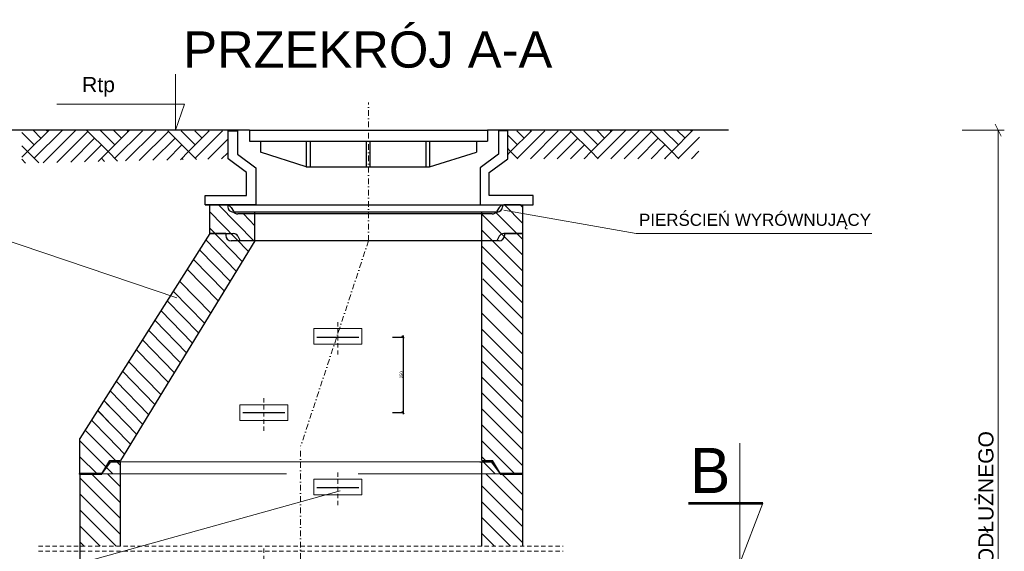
# Model space of a CAD drawing. Header units: millimetres. Extents: x 17183 to 59232, y 4375 to 14942.
# Tile 9 of 12: x 33699 to 36968, y 10484 to 12251. Entities that reach past the tile are written whole.
import ezdxf
from ezdxf.enums import TextEntityAlignment as Align

# ---------------------------------------------------------------- set-up
doc = ezdxf.new("R2010")
doc.units = ezdxf.units.MM
for name, pattern in [('DGN Style 2', [23.51279, 14.107674, -9.405116]), ('DGN Style 3', [857.226944, 612.30496, -244.921984]), ('DGN Style 4', [37.643977, 18.810232, -9.405116, 0.023513, -9.405116])]:
    doc.linetypes.add(name, pattern=pattern)
doc.layers.get('Defpoints').update_dxf_attribs({"color": 6, "lineweight": 30})
for name, color, linetype in [('KONSTR', 1, 'Continuous'), ('OBRYS', 1, 'Continuous'), ('WYMIAROWANIE', 3, 'Continuous')]:
    doc.layers.add(name, color=color, linetype=linetype)
for name, color, linetype, lineweight in [('land_info', 7, 'Continuous', 20), ('landscape', 7, 'Continuous', 20), ('Level 11', 7, 'Continuous', 20), ('Level 22', 7, 'Continuous', 20), ('Level 50', 7, 'Continuous', 20), ('Level 60', 7, 'Continuous', 20), ('Level 62', 7, 'Continuous', 0), ('Level 7', 7, 'Continuous', 0), ('opisy', 7, 'Continuous', 13), ('PRZEKROJE', 1, 'Continuous', 30), ('roads_info', 7, 'Continuous', 20), ('runway_info', 7, 'Continuous', 20), ('seed', 7, 'Continuous', 20)]:
    doc.layers.add(name, color=color, linetype=linetype, lineweight=lineweight)
doc.styles.get("Standard").update_dxf_attribs({"font": 'arial.ttf'})
doc.styles.add('Style-Arial', font='arial.ttf')
doc.styles.add('Style-WORKING_1250', font='WORKING_1250.shx')
doc.dimstyles.new('ISO-25', dxfattribs={"dimtxt": 2.5, "dimasz": 2.5, "dimexe": 1.25, "dimexo": 0.625, "dimtad": 1, "dimtxsty": 'Standard', "dimcen": 2.5, "dimadec": 0, "dimazin": 0, "dimtfac": 1, "dimtmove": 0, "dimatfit": 3, "dimfxl": 1, "dimarcsym": 0})

# ---------------------------------------------------------------- blocks, each defined once
blk = doc.blocks.new('*U15')
at = {"layer": 'Level 50', "color": 7, "linetype": 'Continuous', "lineweight": 53}
blk.add_line((4.92, 0), (-4.92, 0), dxfattribs=at)
at = {"layer": 'Level 50', "color": 7, "linetype": 'Continuous', "lineweight": 13, "extrusion": (0, 0, -1), "flags": 128}
blk.add_lwpolyline([(1.88, 7.98), (1.88, -7.98), (4.92, 0)], dxfattribs=at)
blk = doc.blocks.new('*U18')
at = {"layer": 'Level 62', "linetype": 'Continuous', "lineweight": 13}
for q in [(-3.46, 0), (3.46, 0)]:
    blk.add_line((0, 0), q, dxfattribs=at)
blk = doc.blocks.new('*U17')
at = {"layer": 'Level 62', "linetype": 'Continuous', "lineweight": 13, "extrusion": (0, 0, -1), "flags": 128}
blk.add_lwpolyline([(4.72, 3.04), (4.72, -3.04), (5.7, -0.2), (-8.18, -0.2)], dxfattribs=at)
at = {"layer": 'Level 62', "linetype": 'Continuous', "lineweight": 13}
blk.add_blockref('*U18', (-4.72, -3.04), dxfattribs=at)
blk = doc.blocks.new('_Oblique')
at = {"color": 0, "linetype": 'ByBlock', "lineweight": -2}
blk.add_line((-0.5, -0.5), (0.5, 0.5), dxfattribs=at)
blk = doc.blocks.new('*D19')
at = {"color": 0, "lineweight": -2, "ltscale": 2, "transparency": 16777216}
for p, q in [((34936.6, 11196.5), (34972.9, 11196.5)), ((34971.6, 11201.5), (34971.6, 10940.7)), ((34936.6, 10945.7), (34972.9, 10945.7))]:
    blk.add_line(p, q, dxfattribs=at)
at = {"layer": 'Defpoints', "color": 0, "ltscale": 2, "transparency": 16777216}
for p in [(34734.4, 11196.5), (34488, 10945.7), (34971.6, 10945.7)]:
    blk.add_point(p, dxfattribs=at)
at = {"color": 0, "lineweight": -2, "ltscale": 2, "transparency": 16777216, "xscale": 8, "yscale": 8, "zscale": 8}
for p, rotation in [((34971.6, 11196.5), 90), ((34971.6, 10945.7), 270)]:
    blk.add_blockref('_Oblique', p, dxfattribs=dict(at, rotation=rotation))
at = {"color": 0, "lineweight": 20, "ltscale": 2, "transparency": 16777216, "insert": (34965.9, 11071.1), "char_height": 10, "attachment_point": 5, "rotation": 90}
blk.add_mtext('250', dxfattribs=at)

msp = doc.modelspace()

# ---------------------------------------------------------------- hatches: boundary and pattern name
at = {"layer": 'WYMIAROWANIE'}
h = msp.add_hatch(dxfattribs=at)
h.set_pattern_fill('AR-PARQ1', scale=0.620092, angle=45, style=0)
h.set_pattern_definition([(135, (-143756.92, -154710.04), (-267.29202, 2e-14), [189.004, -189.004]), (135, (-143734.65, -154687.77), (-267.29202, 2e-14), [189.004, -189.004]), (135, (-143712.37, -154665.5), (-267.29202, 2e-14), [189.004, -189.004]), (135, (-143690.1, -154643.22), (-267.29202, 2e-14), [189.004, -189.004]), (135, (-143667.82, -154620.94), (-267.29202, 2e-14), [189.004, -189.004]), (135, (-143645.55, -154598.67), (-267.29202, 2e-14), [189.004, -189.004]), (135, (-143623.27, -154576.4), (-267.29202, 2e-14), [189.004, -189.004]), (45, (-143890.57, -154576.4), (267.29202, -2e-14), [189.004, -189.004]), (45, (-143912.84, -154554.12), (267.29202, -2e-14), [189.004, -189.004]), (45, (-143935.11, -154531.85), (267.29202, -2e-14), [189.004, -189.004]), (45, (-143957.39, -154509.57), (267.29202, -2e-14), [189.004, -189.004]), (45, (-143979.66, -154487.3), (267.29202, -2e-14), [189.004, -189.004]), (45, (-144001.94, -154465.02), (267.29202, -2e-14), [189.004, -189.004]), (45, (-144024.21, -154442.75), (267.29202, -2e-14), [189.004, -189.004])])
h.paths.add_polyline_path([(33706.047, 11883.888), (33706.047, 11774.536), (34389.598, 11789.364), (34389.598, 11881.472)])
h.paths.add_polyline_path([(35317.923, 11881.472), (35317.923, 11789.364), (35952.643, 11789.364), (35957.484, 11883.888)])

# ---------------------------------------------------------------- linework, layer by layer
at = {"layer": 'KONSTR', "color": 7}
msp.add_lwpolyline([(34314.284, 11635.852), (35396.122, 11635.852)], dxfattribs=at)
at = {"layer": 'land_info', "linetype": 'DGN Style 3', "lineweight": 18}
msp.add_line((33965.645, 10741.58), (35293.632, 10741.58), dxfattribs=at)
at = {"layer": 'land_info', "color": 0, "linetype": 'DGN Style 3', "lineweight": 0}
msp.add_line((33972.115, 10741.58), (35294.315, 10741.58), dxfattribs=at)
at = {"layer": 'landscape', "color": 0, "linetype": 'Continuous', "lineweight": 13}
for p, q in [((34675.066, 11172.712), (34675.066, 11224.601)), ((34675.066, 11224.601), (34835.066, 11224.601)), ((34675.066, 11224.601), (34835.066, 11224.601)), ((34835.066, 11172.712), (34835.066, 11224.601)), ((34675.066, 11172.712), (34835.066, 11172.712)), ((34429.756, 10919.752), (34429.756, 10971.641)), ((34429.756, 10971.641), (34589.756, 10971.641)), ((34589.756, 10919.752), (34589.756, 10971.641)), ((34429.756, 10919.752), (34589.756, 10919.752)), ((34675.066, 10672.712), (34675.066, 10724.601)), ((34675.066, 10724.601), (34835.066, 10724.601)), ((34675.066, 10724.601), (34835.066, 10724.601)), ((34835.066, 10672.712), (34835.066, 10724.601)), ((34675.066, 10672.712), (34835.066, 10672.712))]:
    msp.add_line(p, q, dxfattribs=at)
at = {"layer": 'landscape', "color": 7, "linetype": 'Continuous', "lineweight": 18}
msp.add_line((34026.781, 10781.58), (35226.763, 10781.58), dxfattribs=at)
at = {"layer": 'landscape', "color": 0, "linetype": 'Continuous', "lineweight": 0}
msp.add_line((34033.555, 10781.58), (35233.555, 10781.58), dxfattribs=at)
at = {"layer": 'landscape', "color": 0, "linetype": 'DGN Style 2', "lineweight": 0}
for p, q in [((33761.3, 10501.48), (35502.98, 10501.48)), ((33761.3, 10484.445), (35502.98, 10484.445))]:
    msp.add_line(p, q, dxfattribs=at)
at = {"layer": 'Level 11', "color": 7, "linetype": 'Continuous', "lineweight": 30}
for p, q in [((34650.573, 11762.369), (34498.507, 11811.153)), ((35059.834, 11762.369), (35215.66, 11811.153)), ((34330.104, 11635.852), (34385.557, 11635.852)), ((34330.104, 11540.463), (34330.104, 11635.852)), ((34330.104, 11635.852), (34389.722, 11635.852)), ((34330.104, 11635.852), (34385.557, 11635.852)), ((34330.104, 11540.463), (34330.104, 11635.852)), ((34389.722, 11635.852), (34389.722, 11629.89)), ((34389.722, 11635.852), (34389.722, 11629.89)), ((34400.894, 11627.168), (34408.359, 11614.726)), ((34400.894, 11627.168), (34408.359, 11614.726)), ((35283.994, 11612.004), (34407.607, 11612.004)), ((35267.905, 11606.043), (34423.696, 11606.043)), ((35233.534, 10786.777), (35233.534, 11612.004)), ((35290.707, 11627.168), (35283.242, 11614.726)), ((35301.879, 11635.852), (35301.879, 11629.89)), ((35361.497, 11635.852), (35306.044, 11635.852)), ((34330.104, 11540.463), (33898.534, 10859.416)), ((34383.022, 11540.463), (34330.104, 11540.463)), ((34330.104, 11540.463), (34408.123, 11540.463)), ((34383.022, 11540.463), (34383.022, 11534.501)), ((35368.291, 11540.465), (35306.044, 11540.463)), ((35308.579, 11540.463), (35368.291, 11540.465)), ((35308.579, 11540.463), (35308.579, 11534.501)), ((34479.887, 11516.615), (34033.474, 10786.58)), ((35290.693, 11516.615), (34400.908, 11516.615)), ((34423.46, 11531.779), (34430.925, 11516.615)), ((35290.707, 11531.779), (35283.242, 11516.615)), ((33898.555, 10741.58), (33898.555, 10859.448)), ((35226.763, 10781.58), (35265.225, 10781.58))]:
    msp.add_line(p, q, dxfattribs=at)
at = {"layer": 'Level 11', "color": 0, "linetype": 'Continuous', "lineweight": 30}
for p, q in [((35368.534, 11635.852), (35368.534, 10501.48)), ((33972.115, 10741.58), (33998.615, 10786.58)), ((33972.115, 10741.58), (34001.205, 10781.58)), ((33998.615, 10786.58), (34033.555, 10786.58)), ((34001.205, 10781.58), (34033.555, 10781.58)), ((34033.534, 10501.48), (34033.534, 10781.58)), ((35233.534, 10501.48), (35233.534, 10781.58)), ((35233.555, 10786.58), (35268.495, 10786.58)), ((35233.555, 10781.58), (35265.905, 10781.58)), ((35294.976, 10741.58), (35265.886, 10781.58)), ((35294.976, 10741.58), (35265.886, 10781.58)), ((35294.995, 10741.58), (35265.905, 10781.58)), ((35294.976, 10741.58), (35268.476, 10786.58)), ((35294.976, 10741.58), (35268.476, 10786.58)), ((35294.995, 10741.58), (35268.495, 10786.58)), ((33898.993, 10741.58), (33898.534, 9731.58))]:
    msp.add_line(p, q, dxfattribs=at)
at = {"layer": 'Level 11', "color": 7, "linetype": 'Continuous', "lineweight": 40}
for p, q in [((33898.534, 10741.58), (33965.645, 10741.58)), ((35294.315, 10741.58), (35361.74, 10741.58))]:
    msp.add_line(p, q, dxfattribs=at)
at = {"layer": 'Level 11', "color": 0, "linetype": 'Continuous', "lineweight": 40}
for p, q in [((33972.115, 10741.58), (33898.555, 10741.58)), ((33898.555, 10741.58), (33972.115, 10741.58)), ((35294.974, 10741.58), (35368.534, 10741.58)), ((35368.534, 10741.58), (35294.995, 10741.58)), ((35294.995, 10741.58), (35368.534, 10741.58))]:
    msp.add_line(p, q, dxfattribs=at)
at = {"layer": 'Level 11', "color": 7, "linetype": 'Continuous', "lineweight": 30}
for points in [[(34421.743, 11850.77), (34421.743, 11850.77), (34421.743, 11804.716), (34483.148, 11758.662), (34483.148, 11635.852), (34314.284, 11635.852), (34314.284, 11635.852), (34314.284, 11666.554), (34452.446, 11666.554), (34452.446, 11743.311), (34391.04, 11789.364), (34391.04, 11881.472), (34421.743, 11881.472), (34421.743, 11804.716)], [(34461.603, 11883.888), (34461.603, 11847.52)], [(34461.603, 11883.888), (35252.564, 11883.888)], [(35288.664, 11850.77), (35288.664, 11850.77), (35288.664, 11804.716), (35227.258, 11758.662), (35227.258, 11635.852), (35396.122, 11635.852), (35403.16, 11635.852), (35403.16, 11666.554), (35257.961, 11666.554), (35257.961, 11743.311), (35319.366, 11789.364), (35319.366, 11881.472), (35288.664, 11881.472), (35288.664, 11804.716)], [(35252.564, 11883.888), (35252.564, 11847.52)], [(34461.603, 11847.52), (35252.564, 11847.52)], [(34498.507, 11847.52), (34498.507, 11811.153)], [(34650.573, 11847.52), (34650.573, 11762.369)], [(34662.975, 11847.52), (34662.975, 11762.369)], [(34849.002, 11847.52), (34849.002, 11762.369)], [(34861.404, 11847.52), (34861.404, 11762.369)], [(35047.432, 11847.52), (35047.432, 11762.369)], [(35059.834, 11847.52), (35059.834, 11762.369)], [(35215.66, 11847.52), (35215.66, 11811.153)], [(34650.573, 11762.369), (35059.834, 11762.369)]]:
    msp.add_lwpolyline(points, dxfattribs=at)
for centre, start, end in [((34385.557, 11617.966), 30.963757, 90), ((34385.557, 11617.966), 30.963757, 90), ((34407.607, 11629.89), 180, 270), ((34407.607, 11629.89), 180, 270), ((34423.696, 11623.928), 210.963757, 270), ((34423.696, 11623.928), 210.963757, 270), ((35267.905, 11623.928), 270, 329.036243), ((35283.994, 11629.89), 270, 0), ((35306.044, 11617.966), 90, 149.036243), ((34408.123, 11522.577), 30.963757, 90), ((35306.044, 11522.577), 90, 149.036243), ((34400.908, 11534.501), 180, 270), ((35290.693, 11534.501), 270, 0)]:
    msp.add_arc(centre, 17.885, start, end, dxfattribs=at)
at = {"layer": 'Level 22', "color": 0, "linetype": 'DGN Style 3', "lineweight": 0}
for p, q in [((34458.333, 11481.367), (34330.104, 11613.145)), ((34479.887, 11566.627), (34441.533, 11606.043)), ((35368.536, 11469.53), (35233.534, 11604.531)), ((35368.504, 11575.496), (35308.148, 11635.852)), ((34417.963, 11415.349), (34316.757, 11519.401)), ((35368.366, 11363.766), (35233.534, 11498.656)), ((34377.805, 11349.677), (34275.7, 11454.609)), ((34333.06, 11276.504), (34233.068, 11379.263)), ((35368.398, 11258.168), (35236.881, 11389.684)), ((34292.726, 11210.544), (34188.751, 11317.397)), ((34252.356, 11144.526), (34147.512, 11252.319)), ((35368.45, 11087.594), (35233.536, 11222.508)), ((34212.198, 11078.854), (34106.453, 11187.526)), ((35368.482, 10981.645), (35233.536, 11116.649)), ((34147.272, 10972.679), (34040.101, 11082.817)), ((34106.933, 10906.71), (33998.893, 11017.788)), ((35276.207, 10968.337), (35233.536, 11011.008)), ((34066.744, 10840.989), (33957.803, 10952.946)), ((33994.165, 10915.577), (33958.357, 10952.376)), ((35328.707, 10915.837), (35276.207, 10968.337)), ((33993.707, 10809.337), (33916.026, 10887.018)), ((35328.707, 10809.337), (35233.536, 10904.508)), ((35368.536, 10876.008), (35328.707, 10915.837)), ((33955.821, 10741.58), (33898.536, 10798.8)), ((34033.536, 10769.508), (33993.707, 10809.337)), ((35245.77, 10786.58), (35233.536, 10798.8)), ((35368.536, 10769.508), (35328.707, 10809.337)), ((33969.158, 10657.503), (33898.534, 10728.157)), ((33901.983, 10741.58), (33898.555, 10745.005)), ((34033.534, 10699.026), (33990.981, 10741.58)), ((35306.234, 10735.313), (35299.967, 10741.58)), ((35368.534, 10673.012), (35306.234, 10735.313)), ((35306.234, 10629.413), (35233.534, 10702.144)), ((34022.558, 10604.403), (33969.158, 10657.503)), ((35359.634, 10576.313), (35306.234, 10629.413)), ((33916.658, 10604.403), (33898.534, 10622.526)), ((33969.158, 10551.903), (33916.658, 10604.403)), ((34033.534, 10593.422), (34022.558, 10604.403)), ((35253.734, 10576.313), (35233.534, 10596.512)), ((35306.234, 10523.813), (35253.734, 10576.313)), ((35368.534, 10567.408), (35359.634, 10576.313)), ((34019.581, 10501.48), (33969.158, 10551.903)), ((33913.081, 10501.48), (33898.534, 10516.026)), ((35328.566, 10501.48), (35306.234, 10523.813))]:
    msp.add_line(p, q, dxfattribs=at)
at = {"layer": 'Level 22', "color": 0, "linetype": 'Continuous', "lineweight": 0}
for p, q in [((34478.067, 11513.64), (34359.484, 11635.852)), ((35368.504, 11522.171), (35278.925, 11612.004)), ((35368.695, 11627.915), (35360.78, 11635.852)), ((34437.776, 11447.75), (34330.104, 11558.716)), ((35368.536, 11416.205), (35233.534, 11551.59)), ((34397.794, 11382.366), (34296.128, 11486.846)), ((35368.382, 11310.684), (35233.534, 11445.531)), ((34357.841, 11317.03), (34255.182, 11422.231)), ((34333.06, 11276.504), (34229.994, 11382.483)), ((34312.46, 11242.817), (34209.035, 11349.407)), ((35368.414, 11205.276), (35233.536, 11339.771)), ((34272.169, 11176.926), (34167.859, 11284.428)), ((35368.433, 11140.688), (35233.536, 11275.662)), ((34232.187, 11111.543), (34126.881, 11219.763)), ((34192.234, 11046.207), (34085.932, 11155.142)), ((35368.466, 11034.497), (35233.536, 11169.363)), ((34167.453, 11005.681), (34060.748, 11115.401)), ((34127.078, 10939.655), (34019.443, 11050.218)), ((35328.707, 10968.337), (35233.536, 11063.508)), ((34086.734, 10873.678), (33978.231, 10985.183)), ((33994.882, 10968.072), (33978.976, 10984.418)), ((35328.707, 10862.737), (35233.536, 10957.638)), ((35368.536, 10928.508), (35328.707, 10968.337)), ((33993.44, 10862.482), (33937.438, 10919.871)), ((34046.517, 10807.91), (33993.44, 10862.482)), ((35368.536, 10822.889), (35328.707, 10862.737)), ((33993.707, 10755.937), (33898.536, 10851.243)), ((35328.707, 10755.937), (35233.536, 10851.243)), ((34008.072, 10741.58), (33993.707, 10755.937)), ((35277.96, 10741.58), (35237.96, 10781.58)), ((35343.072, 10741.58), (35328.707, 10755.937)), ((33969.158, 10710.303), (33937.866, 10741.58)), ((35306.234, 10682.213), (35246.839, 10741.58)), ((34033.534, 10645.744), (33969.158, 10710.303)), ((33969.158, 10604.403), (33898.534, 10675.026)), ((35368.534, 10619.735), (35306.234, 10682.213)), ((35306.234, 10576.313), (35233.534, 10649.012)), ((34033.534, 10540.026), (33969.158, 10604.403)), ((33966.473, 10501.48), (33898.534, 10569.226)), ((35368.534, 10514.012), (35306.234, 10576.313)), ((35275.379, 10501.48), (35233.534, 10543.206))]:
    msp.add_line(p, q, dxfattribs=at)
at = {"layer": 'Level 60', "color": 7, "linetype": 'Continuous', "lineweight": 0}
msp.add_point((35226.763, 10781.58), dxfattribs=at)
at = {"layer": 'Level 60', "color": 0, "linetype": 'Continuous', "lineweight": 0}
msp.add_point((35233.555, 10781.58), dxfattribs=at)
at = {"layer": 'Level 60', "color": 0, "linetype": 'Continuous', "lineweight": 40}
msp.add_point((33898.555, 10741.58), dxfattribs=at)
at = {"layer": 'Level 7', "color": 0, "linetype": 'Continuous', "lineweight": 0}
for p, q in [((36937.782, 11903.888), (36957.782, 11863.888)), ((36827.782, 11883.888), (36967.782, 11883.888)), ((36947.782, 11883.888), (36947.782, 8516.918))]:
    msp.add_line(p, q, dxfattribs=at)
at = {"layer": 'OBRYS', "color": 7}
for p, q in [((34389.722, 11635.852), (34330.104, 11635.852)), ((34389.722, 11635.852), (35301.879, 11635.852)), ((34479.887, 11516.615), (34479.887, 11612.004)), ((35301.879, 11635.852), (35361.497, 11635.852))]:
    msp.add_line(p, q, dxfattribs=at)
at = {"layer": 'PRZEKROJE', "color": 0, "linetype": 'DGN Style 4', "lineweight": 0}
for q in [(34857.083, 11976.406), (34631.792, 10833.713)]:
    msp.add_line((34857.083, 11516.615), q, dxfattribs=at)
at = {"layer": 'PRZEKROJE', "color": 0, "linetype": 'DGN Style 4', "lineweight": 0, "flags": 128}
msp.add_lwpolyline([(34631.792, 7706.285), (34631.792, 10833.713)], dxfattribs=at)
at = {"layer": 'roads_info', "color": 7, "linetype": 'Continuous', "lineweight": 18}
msp.add_line((33353.752, 11620.391), (34220.861, 11326.617), dxfattribs=at)
at = {"layer": 'roads_info', "linetype": 'Continuous', "lineweight": 18}
for q in [(35306.044, 11617.966), (36527.82, 11540.868)]:
    msp.add_line((35745.485, 11540.868), q, dxfattribs=at)
at = {"layer": 'roads_info', "color": 0, "linetype": 'Continuous', "lineweight": 18}
msp.add_line((33631.555, 10370.749), (34763.054, 10685.4), dxfattribs=at)
at = {"layer": 'runway_info', "color": 0, "linetype": 'Continuous', "lineweight": 30}
for p, q in [((34685.066, 11196.47), (34825.066, 11196.47)), ((34439.756, 10945.704), (34579.756, 10945.704)), ((34685.066, 10696.47), (34825.066, 10696.47))]:
    msp.add_line(p, q, dxfattribs=at)
at = {"layer": 'seed', "color": 0, "linetype": 'DGN Style 2', "lineweight": 0}
for p, q in [((34755.066, 11138.161), (34755.066, 11254.771)), ((34509.756, 10885.201), (34509.756, 11001.811)), ((34755.066, 10638.161), (34755.066, 10754.771)), ((34509.756, 10385.201), (34509.756, 10501.811))]:
    msp.add_line(p, q, dxfattribs=at)
at = {"layer": 'WYMIAROWANIE', "color": 7}
for points in [[(34461.603, 11883.888), (33661.618, 11883.888)], [(36052.549, 11883.888), (35252.564, 11883.888)]]:
    msp.add_lwpolyline(points, dxfattribs=at)

# ---------------------------------------------------------------- block references
at = {"layer": 'Level 50', "color": 0, "linetype": 'Continuous', "lineweight": 13, "extrusion": (0, 0, -1), "xscale": 25, "yscale": 25, "zscale": 25}
msp.add_blockref('*U15', (-36042.797, 10644.613), dxfattribs=at)
at = {"layer": 'Level 62', "linetype": 'Continuous', "lineweight": 13, "extrusion": (0, 0, -1), "xscale": 30.57804602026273, "yscale": 30.57804602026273, "zscale": 30.57804602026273}
msp.add_blockref('*U17', (-34072.076, 11976.793), dxfattribs=at)

# ---------------------------------------------------------------- texts
at = {"layer": 'Level 50', "color": 0, "linetype": 'Continuous', "lineweight": 30, "style": 'Style-WORKING_1250'}
msp.add_text('B', height=150, dxfattribs=at).set_placement((36058.297, 10753.113), align=Align.MIDDLE_RIGHT)
at = {"layer": 'Level 62', "linetype": 'Continuous', "lineweight": 13, "style": 'Style-Arial'}
msp.add_text('Rtp', height=50.2183, dxfattribs=at).set_placement((33906.117, 12035.729), align=Align.MIDDLE_LEFT)
at = {"layer": 'Level 7', "color": 0, "linetype": 'Continuous', "lineweight": 0, "style": 'Style-Arial'}
msp.add_text('GŁĘBOKOŚĆ WEDŁUG PROFILU PODŁUŻNEGO', height=49.9995, rotation=90, dxfattribs=at).set_placement((36906.756, 9288.96), align=Align.MIDDLE_LEFT)
at = {"layer": 'opisy', "color": 7, "linetype": 'Continuous', "lineweight": 30, "style": 'Style-Arial'}
msp.add_text('PRZEKRÓJ A-A', height=120.52525, dxfattribs=at).set_placement((34854.588, 12152.188), align=Align.MIDDLE_CENTER)
at = {"layer": 'roads_info', "linetype": 'Continuous', "lineweight": 13, "insert": (35755.179, 11580.379), "char_height": 40.1751, "attachment_point": 4, "line_spacing_factor": 0.978915, "style": 'Style-Arial'}
msp.add_mtext('PIERŚCIEŃ WYRÓWNUJĄCY', dxfattribs=at)

# ---------------------------------------------------------------- dimensions: what is measured, and where the dimension line sits
at = {"lineweight": 20, "ltscale": 2}
dim = msp.add_linear_dim(base=(34971.63, 10945.704), p1=(34734.401, 11196.47), p2=(34488.018, 10945.704), angle=90, text='250', dimstyle='ISO-25', override={"dimtxt": 10, "dimasz": 8, "dimblk1": 'Oblique', "dimblk2": 'Oblique', "dimsah": 1, "dimdle": 5, "dimfxl": 35, "dimfxlon": 1}, dxfattribs=at)
dim.commit()
dim.dimension.update_dxf_attribs({"geometry": '*D19', "text_midpoint": (34965.899, 11071.087)})

doc.saveas('drawing.dxf')
